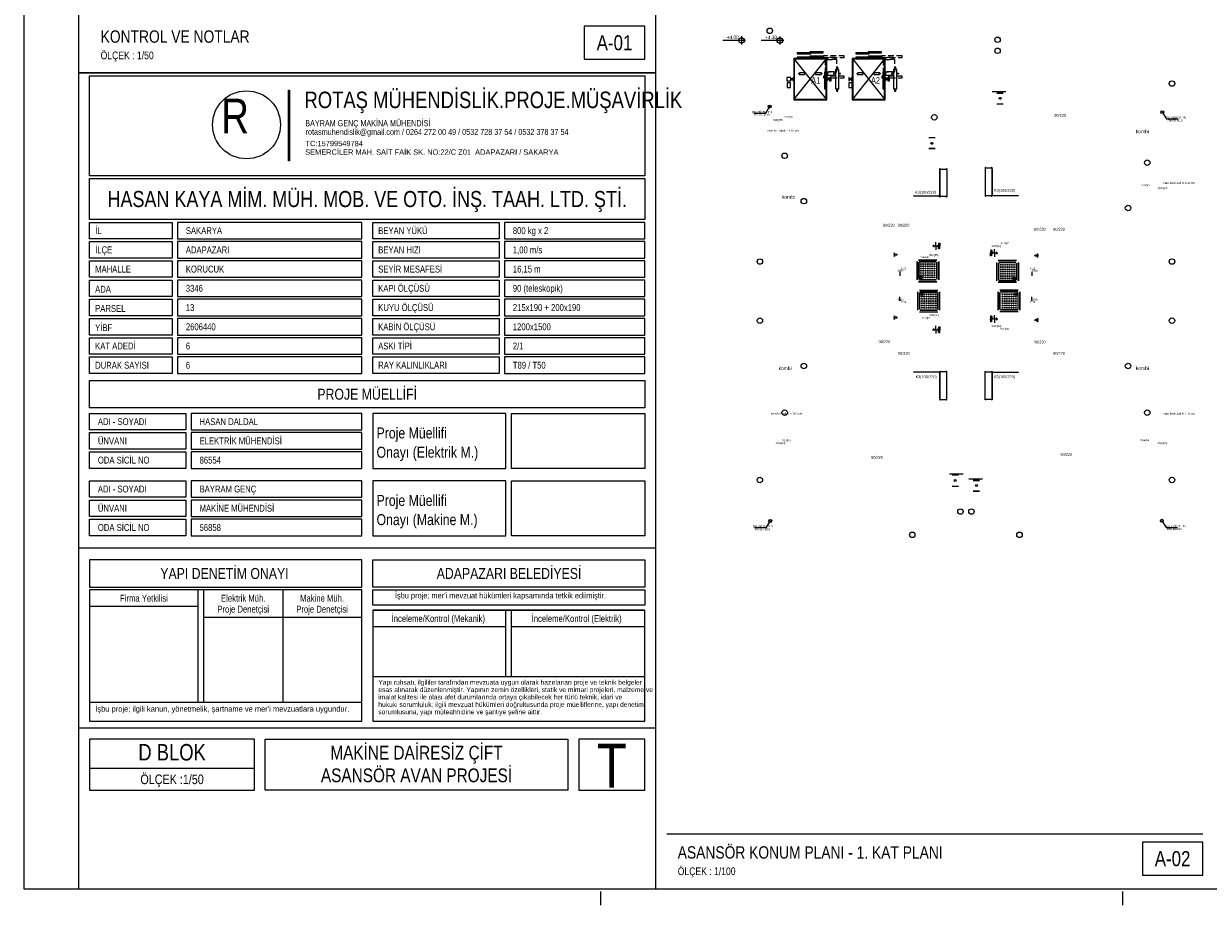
# Model space of a CAD drawing. Header units: centimetres. Extents: x 0 to 12476, y -30 to 2970.
# Tile 1 of 26: x 0 to 2155, y -30 to 1575. Entities that reach past the tile are written whole.
import ezdxf
from ezdxf.enums import TextEntityAlignment as Align

# ---------------------------------------------------------------- set-up
doc = ezdxf.new("R2010")
doc.units = ezdxf.units.CM
doc.linetypes.add('CENTER', pattern=[40, 25, -5, 5, -5])
doc.linetypes.add('DASHED', pattern=[15, 10, -5])
for name, color, linetype in [('ASN-ANTET', 4, 'CONTINUOUS'), ('ASN-BASLIK', 5, 'CONTINUOUS'), ('ASN-CERCEVE', 7, 'CONTINUOUS'), ('ASN-EKSEN', 8, 'CENTER'), ('ASN-HALAT', 6, 'CONTINUOUS'), ('ASN-ISARET', 1, 'CONTINUOUS'), ('ASN-KA', 30, 'CONTINUOUS'), ('ASN-KABIN', 5, 'CONTINUOUS'), ('ASN-KAPI', 3, 'CONTINUOUS'), ('ASN-MIMARI', 8, 'CONTINUOUS'), ('ASN-MOTOR-GIZLI', 6, 'DASHED'), ('ASN-RAY', 1, 'CONTINUOUS')]:
    doc.layers.add(name, color=color, linetype=linetype)
doc.styles.get("Standard").update_dxf_attribs({"font": 'arial.ttf', "width": 0.8})

msp = doc.modelspace()

# ---------------------------------------------------------------- linework, layer by layer
at = {"layer": 'ASN-ANTET'}
for p, q in [((1150, 620), (100, 620)), ((615, 544), (120, 544)), ((317.5, 339.3), (317.5, 544)), ((327.5, 339.3), (327.5, 544)), ((471.2, 544), (471.2, 339.3)), ((317.5, 514), (120, 514)), ((877.5, 385.7), (877.5, 507)), ((887.5, 385.7), (887.5, 507)), ((615, 494), (327.5, 494)), ((877.5, 477), (635, 477)), ((1130, 477), (887.5, 477)), ((1130, 385.7), (635, 385.7)), ((615, 339.3), (120, 339.3)), ((1150, 292.2), (100, 292.2)), ((420, 219.3), (120, 219.3)), ((1170, 100), (2145.4, 100))]:
    msp.add_line(p, q, dxfattribs=at)
for points in [[(1020, 1510), (1130, 1510), (1130, 1570), (1020, 1570)], [(2035.4, 25), (2145.4, 25), (2145.4, 85), (2035.4, 85)]]:
    msp.add_lwpolyline(points, close=True, dxfattribs=at)
for points in [[(100, 0), (1150, 0), (1150, 1485), (100, 1485), (100, 0)], [(120, 1298), (120, 1480), (1130, 1480), (1130, 1298), (120, 1298)], [(483.9, 1325), (481.7, 1325), (481.7, 1453.9), (483.9, 1453.9), (483.9, 1325)], [(120, 1218), (120, 1293), (1130, 1293), (1130, 1218), (120, 1218)], [(120, 1213), (270, 1213), (270, 1183), (120, 1183), (120, 1213)], [(615, 1213), (280, 1213), (280, 1183), (615, 1183), (615, 1213)], [(635, 1213), (865, 1213), (865, 1183), (635, 1183), (635, 1213)], [(1130, 1213), (875, 1213), (875, 1183), (1130, 1183), (1130, 1213)], [(120, 1148), (120, 1178), (270, 1178), (270, 1148), (120, 1148)], [(615, 1178), (280, 1178), (280, 1148), (615, 1148), (615, 1178)], [(635, 1148), (635, 1178), (865, 1178), (865, 1148), (635, 1148)], [(1130, 1178), (875, 1178), (875, 1148), (1130, 1148), (1130, 1178)], [(120, 1143), (270, 1143), (270, 1113), (120, 1113), (120, 1143)], [(615, 1143), (280, 1143), (280, 1113), (615, 1113), (615, 1143)], [(635, 1143), (865, 1143), (865, 1113), (635, 1113), (635, 1143)], [(1130, 1143), (875, 1143), (875, 1113), (1130, 1113), (1130, 1143)], [(120, 1078), (120, 1108), (270, 1108), (270, 1078), (120, 1078)], [(615, 1108), (280, 1108), (280, 1078), (615, 1078), (615, 1108)], [(635, 1078), (635, 1108), (865, 1108), (865, 1078), (635, 1078)], [(1130, 1108), (875, 1108), (875, 1078), (1130, 1078), (1130, 1108)], [(120, 1073), (270, 1073), (270, 1043), (120, 1043), (120, 1073)], [(615, 1073), (280, 1073), (280, 1043), (615, 1043), (615, 1073)], [(635, 1073), (865, 1073), (865, 1043), (635, 1043), (635, 1073)], [(1130, 1073), (875, 1073), (875, 1043), (1130, 1043), (1130, 1073)], [(120, 1008), (120, 1038), (270, 1038), (270, 1008), (120, 1008)], [(615, 1038), (280, 1038), (280, 1008), (615, 1008), (615, 1038)], [(635, 1008), (635, 1038), (865, 1038), (865, 1008), (635, 1008)], [(1130, 1038), (875, 1038), (875, 1008), (1130, 1008), (1130, 1038)], [(120, 973), (120, 1003), (270, 1003), (270, 973), (120, 973)], [(615, 1003), (280, 1003), (280, 973), (615, 973), (615, 1003)], [(635, 973), (635, 1003), (865, 1003), (865, 973), (635, 973)], [(1130, 1003), (875, 1003), (875, 973), (1130, 973), (1130, 1003)], [(120, 938), (120, 968), (270, 968), (270, 938), (120, 938)], [(615, 968), (280, 968), (280, 938), (615, 938), (615, 968)], [(635, 938), (635, 968), (865, 968), (865, 938), (635, 938)], [(1130, 968), (875, 968), (875, 938), (1130, 938), (1130, 968)], [(120, 875.3), (120, 925.3), (1130, 925.3), (1130, 875.3), (120, 875.3)], [(120, 865.3), (295, 865.3), (295, 835.3), (120, 835.3), (120, 865.3)], [(615, 865.3), (305, 865.3), (305, 835.3), (615, 835.3), (615, 865.3)], [(635, 765.3), (877.5, 765.3), (877.5, 865.3), (635, 865.3), (635, 765.3)], [(1130, 865.3), (1130, 765.3), (887.5, 765.3), (887.5, 865.3), (1130, 865.3)], [(120, 800.3), (120, 830.3), (295, 830.3), (295, 800.3), (120, 800.3)], [(615, 830.3), (305, 830.3), (305, 800.3), (615, 800.3), (615, 830.3)], [(120, 765.3), (120, 795.3), (295, 795.3), (295, 765.3), (120, 765.3)], [(615, 795.3), (305, 795.3), (305, 765.3), (615, 765.3), (615, 795.3)], [(120, 742.7), (295, 742.7), (295, 712.7), (120, 712.7), (120, 742.7)], [(615, 742.7), (305, 742.7), (305, 712.7), (615, 712.7), (615, 742.7)], [(635, 642.7), (877.5, 642.7), (877.5, 742.7), (635, 742.7), (635, 642.7)], [(1130, 742.7), (1130, 642.7), (887.5, 642.7), (887.5, 742.7), (1130, 742.7)], [(120, 677.7), (120, 707.7), (295, 707.7), (295, 677.7), (120, 677.7)], [(615, 707.7), (305, 707.7), (305, 677.7), (615, 677.7), (615, 707.7)], [(120, 642.7), (120, 672.7), (295, 672.7), (295, 642.7), (120, 642.7)], [(615, 672.7), (305, 672.7), (305, 642.7), (615, 642.7), (615, 672.7)], [(120, 599), (120, 549), (615, 549), (615, 599), (120, 599)], [(1130, 599), (1130, 549), (635, 549), (635, 599), (1130, 599)], [(615, 305), (615, 544), (120, 544), (120, 305), (615, 305)], [(1130, 544), (1130, 516.2), (635, 516.2), (635, 544), (1130, 544)], [(635, 507), (1130, 507), (635, 507), (635, 305), (1130, 305), (1130, 507)], [(420, 272.2), (120, 272.2), (120, 179.3), (420, 179.3), (420, 272.2)], [(990, 272.2), (990, 179.3), (439.5, 179.3), (439.5, 272.2), (990, 272.2)], [(1010, 272.2), (1010, 179.3), (1130, 179.3), (1130, 272.2), (1010, 272.2)]]:
    msp.add_lwpolyline(points, dxfattribs=at)
msp.add_circle((405.4, 1390.6), 61.8, dxfattribs=at)
at = {"layer": 'ASN-CERCEVE'}
for p, q in [((1150, 0), (1150, 2970)), ((100, 1485), (1150, 1485))]:
    msp.add_line(p, q, dxfattribs=at)
for points in [[(0, 0), (12475.8, 0), (12475.8, 2970), (0, 2970)], [(100, 0), (12450.8, 0), (12450.8, 2970), (100, 2970)]]:
    msp.add_lwpolyline(points, close=True, dxfattribs=at)
at = {"layer": 'ASN-EKSEN'}
for p, q in [((1050, -30), (1050, -5)), ((2000, -30), (2000, -5))]:
    msp.add_line(p, q, dxfattribs=at)
at = {"layer": 'ASN-HALAT'}
for centre in [(1410.8, 1483.8), (1451.4, 1483.8), (1474.7, 1483.8), (1485.3, 1483.8), (1517, 1483.8), (1557.6, 1483.8), (1580.3, 1483.8), (1590.9, 1483.8)]:
    msp.add_circle(centre, 0.75, dxfattribs=at)
at = {"layer": 'ASN-KA'}
for points in [[(1477, 1456.2), (1483, 1456.2), (1483, 1491.2), (1477, 1491.2)], [(1582.6, 1456.2), (1588.6, 1456.2), (1588.6, 1491.2), (1582.6, 1491.2)]]:
    msp.add_lwpolyline(points, close=True, dxfattribs=at)
at = {"layer": 'ASN-KABIN'}
for p, q in [((1402.1, 1437.2), (1460.1, 1510.2)), ((1402.1, 1510.2), (1460.1, 1437.2)), ((1508.3, 1437.2), (1566.3, 1510.2)), ((1508.3, 1510.2), (1566.3, 1437.2))]:
    msp.add_line(p, q, dxfattribs=at)
for points in [[(1401.1, 1436.2), (1461.1, 1436.2), (1461.1, 1511.2), (1401.1, 1511.2)], [(1402.1, 1437.2), (1460.1, 1437.2), (1460.1, 1510.2), (1402.1, 1510.2)], [(1507.3, 1436.2), (1567.3, 1436.2), (1567.3, 1511.2), (1507.3, 1511.2)], [(1508.3, 1437.2), (1566.3, 1437.2), (1566.3, 1510.2), (1508.3, 1510.2)], [(1457.1, 1456.2), (1460.1, 1456.2), (1460.1, 1486.2), (1457.1, 1486.2)], [(1563.3, 1456.2), (1566.3, 1456.2), (1566.3, 1486.2), (1563.3, 1486.2)]]:
    msp.add_lwpolyline(points, close=True, dxfattribs=at)
at = {"layer": 'ASN-KAPI'}
for points in [[(1407.6, 1520), (1432.1, 1520), (1432.1, 1521.5), (1407.6, 1521.5)], [(1407.6, 1512.2), (1432.1, 1512.2), (1432.1, 1513.8), (1407.6, 1513.8)], [(1430.1, 1521.8), (1454.6, 1521.8), (1454.6, 1523.2), (1430.1, 1523.2)], [(1430.1, 1514), (1454.6, 1514), (1454.6, 1515.5), (1430.1, 1515.5)], [(1513.8, 1520), (1538.3, 1520), (1538.3, 1521.5), (1513.8, 1521.5)], [(1513.8, 1512.2), (1538.3, 1512.2), (1538.3, 1513.8), (1513.8, 1513.8)], [(1536.3, 1521.8), (1560.8, 1521.8), (1560.8, 1523.2), (1536.3, 1523.2)], [(1536.3, 1514), (1560.8, 1514), (1560.8, 1515.5), (1536.3, 1515.5)]]:
    msp.add_lwpolyline(points, close=True, dxfattribs=at)
at = {"layer": 'ASN-MIMARI'}
for p, q in [((1313.6, 1544.2), (1272.2, 1544.2)), ((1306.1, 1551.7), (1306.1, 1536.7)), ((1383.3, 1544.1), (1341.9, 1544.1)), ((1375.8, 1551.6), (1375.8, 1536.6)), ((1787.1, 1450.9), (1762.1, 1450.9)), ((1770.5, 1448.7), (1781.9, 1448.7)), ((1770.5, 1448.4), (1781.9, 1448.4)), ((1357.1, 1423.8), (1349.5, 1411.3)), ((1781.9, 1428.4), (1770.5, 1428.4)), ((1781.9, 1428.1), (1770.5, 1428.1)), ((1349.5, 1411.3), (1328.5, 1411.3)), ((2071.5, 1413.6), (2079.1, 1401.2)), ((2079.1, 1401.2), (2100.1, 1401.2)), ((1647, 1367.6), (1658.4, 1367.6)), ((1647, 1367.3), (1658.4, 1367.3)), ((1658.4, 1347.4), (1647, 1347.4)), ((1658.4, 1347.1), (1647, 1347.1)), ((1666.8, 1310.6), (1667.3, 1311.1)), ((1666.8, 1259.6), (1666.8, 1310.6)), ((1666.8, 1308.6), (1666.8, 1261.6)), ((1667.3, 1311.1), (1667.8, 1311.1)), ((1667.8, 1311.1), (1668.3, 1310.6)), ((1668.3, 1310.6), (1668.3, 1310.1)), ((1668.3, 1310.1), (1678.3, 1310.1)), ((1678.3, 1310.6), (1678.8, 1311.1)), ((1678.3, 1310.1), (1678.3, 1310.6)), ((1678.8, 1311.1), (1679.3, 1311.1)), ((1679.3, 1311.1), (1679.8, 1310.6)), ((1679.8, 1310.6), (1679.8, 1259.6)), ((1749.6, 1312.7), (1749.1, 1312.2)), ((1749.1, 1312.2), (1749.1, 1261.2)), ((1750.1, 1312.7), (1749.6, 1312.7)), ((1750.6, 1312.2), (1750.1, 1312.7)), ((1750.6, 1311.7), (1750.6, 1312.2)), ((1760.6, 1311.7), (1750.6, 1311.7)), ((1761.1, 1312.7), (1760.6, 1312.2)), ((1760.6, 1312.2), (1760.6, 1311.7)), ((1761.6, 1312.7), (1761.1, 1312.7)), ((1762.1, 1312.2), (1761.6, 1312.7)), ((1762.1, 1261.2), (1762.1, 1312.2)), ((1762.1, 1310.2), (1762.1, 1263.2)), ((1618.5, 1261.2), (1618.6, 1261.2)), ((1663.8, 1260.6), (1618.9, 1260.6)), ((1664.2, 1261.2), (1664.1, 1261.2)), ((1665.5, 1260.8), (1665.1, 1260.8)), ((1665.4, 1260.2), (1665.1, 1260.2)), ((1666.8, 1260.5), (1665.2, 1260.5)), ((1666, 1261.3), (1666, 1259.7)), ((1666.5, 1260.8), (1666.8, 1260.8)), ((1666.5, 1260.2), (1666.8, 1260.2)), ((1667.3, 1259.1), (1666.8, 1259.6)), ((1667.8, 1259.1), (1667.3, 1259.1)), ((1668.3, 1259.6), (1667.8, 1259.1)), ((1678.3, 1260.1), (1668.3, 1260.1)), ((1668.3, 1260.1), (1668.3, 1259.6)), ((1678.3, 1259.6), (1678.3, 1260.1)), ((1678.8, 1259.1), (1678.3, 1259.6)), ((1679.3, 1259.1), (1678.8, 1259.1)), ((1679.8, 1259.6), (1679.3, 1259.1)), ((1749.1, 1261.2), (1749.6, 1260.7)), ((1749.6, 1260.7), (1750.1, 1260.7)), ((1750.1, 1260.7), (1750.6, 1261.2)), ((1750.6, 1261.2), (1750.6, 1261.7)), ((1750.6, 1261.7), (1760.6, 1261.7)), ((1760.6, 1261.7), (1760.6, 1261.2)), ((1760.6, 1261.2), (1761.1, 1260.7)), ((1761.1, 1260.7), (1761.6, 1260.7)), ((1761.6, 1260.7), (1762.1, 1261.2)), ((1762.4, 1262.3), (1762.1, 1262.3)), ((1762.1, 1262), (1763.7, 1262)), ((1762.4, 1261.7), (1762.1, 1261.7)), ((1762.9, 1262.8), (1762.9, 1261.2)), ((1763.4, 1262.3), (1763.8, 1262.3)), ((1763.5, 1261.8), (1763.8, 1261.8)), ((1764.7, 1262.8), (1764.8, 1262.8)), ((1765.1, 1262.1), (1810, 1262.1)), ((1810.4, 1262.8), (1810.4, 1262.8)), ((1658.4, 1170), (1653.8, 1170)), ((1656.2, 1170), (1656.1, 1167.8)), ((1656.2, 1170), (1656.2, 1172.3)), ((1659.7, 1170), (1659.6, 1163)), ((1659.7, 1170), (1659.7, 1177.1)), ((1663.9, 1170), (1661.3, 1170)), ((1662.7, 1170), (1662.6, 1168.6)), ((1662.7, 1170), (1662.7, 1171.4)), ((1664.4, 1175.2), (1664.4, 1170)), ((1664.4, 1164.7), (1664.4, 1170)), ((1666.1, 1164), (1666.2, 1170)), ((1666.1, 1164.2), (1666.3, 1164.2)), ((1666.2, 1175.9), (1666.2, 1170)), ((1666.2, 1175.7), (1666.3, 1175.7)), ((1666.6, 1164.6), (1666.7, 1170)), ((1666.7, 1175.4), (1666.7, 1170)), ((1766.3, 1157.4), (1766.4, 1164.5)), ((1628.2, 1145), (1661.6, 1145)), ((1628.2, 1144.4), (1661.6, 1144.4)), ((1759.4, 1162.9), (1759.3, 1157.5)), ((1759.3, 1152.1), (1759.3, 1157.5)), ((1759.9, 1163.2), (1759.7, 1163.2)), ((1759.8, 1151.7), (1759.7, 1151.7)), ((1759.9, 1163.4), (1759.8, 1157.5)), ((1759.8, 1151.5), (1759.8, 1157.5)), ((1761.6, 1162.7), (1761.6, 1157.5)), ((1761.6, 1152.2), (1761.6, 1157.5)), ((1762.1, 1157.5), (1764.7, 1157.4)), ((1763.3, 1157.4), (1763.3, 1158.8)), ((1763.3, 1157.4), (1763.3, 1156)), ((1766.3, 1157.4), (1766.3, 1150.4)), ((1767.6, 1157.4), (1772.2, 1157.4)), ((1769.8, 1157.4), (1769.9, 1159.6)), ((1769.8, 1157.4), (1769.8, 1155.2)), ((1806.5, 1143.5), (1773.1, 1143.5)), ((1806.5, 1142.9), (1773.1, 1142.9)), ((1594.4, 1123.1), (1594.4, 1115.6)), ((1624.9, 1141.7), (1624.9, 1108.3)), ((1625.4, 1141.7), (1625.4, 1108.3)), ((1628.2, 1140.6), (1628.2, 1109.4)), ((1628.7, 1140.6), (1628.7, 1109.4)), ((1629.3, 1141.7), (1660.4, 1141.7)), ((1629.3, 1141.1), (1660.4, 1141.1)), ((1661, 1140.6), (1661, 1109.4)), ((1661.6, 1140.6), (1661.6, 1109.4)), ((1664.3, 1141.7), (1664.3, 1108.3)), ((1664.9, 1141.7), (1664.9, 1108.3)), ((1769.8, 1140.1), (1769.8, 1106.8)), ((1770.3, 1140.1), (1770.3, 1106.8)), ((1773.1, 1139), (1773.1, 1107.9)), ((1773.7, 1139), (1773.7, 1107.9)), ((1805.4, 1140.1), (1774.2, 1140.1)), ((1805.4, 1139.6), (1774.2, 1139.6)), ((1805.9, 1139), (1805.9, 1107.9)), ((1806.5, 1139), (1806.5, 1107.9)), ((1809.3, 1140.1), (1809.3, 1106.8)), ((1809.8, 1140.1), (1809.8, 1106.8)), ((1834.3, 1123.1), (1834.3, 1115.6)), ((1628.2, 1105.5), (1661.6, 1105.5)), ((1628.2, 1105), (1661.6, 1105)), ((1629.3, 1108.9), (1660.4, 1108.9)), ((1629.3, 1108.3), (1660.4, 1108.3)), ((1806.5, 1104), (1773.1, 1104)), ((1806.5, 1103.4), (1773.1, 1103.4)), ((1805.4, 1107.3), (1774.2, 1107.3)), ((1805.4, 1106.8), (1774.2, 1106.8)), ((1594.4, 1070.2), (1594.4, 1077.7)), ((1626.6, 1053.2), (1626.6, 1086.5)), ((1627.1, 1053.2), (1627.1, 1086.5)), ((1629.9, 1089.9), (1663.3, 1089.9)), ((1629.9, 1089.3), (1663.3, 1089.3)), ((1629.9, 1054.3), (1629.9, 1085.4)), ((1630.5, 1054.3), (1630.5, 1085.4)), ((1631, 1086.5), (1662.2, 1086.5)), ((1631, 1086), (1662.2, 1086)), ((1662.7, 1054.3), (1662.7, 1085.4)), ((1663.3, 1054.3), (1663.3, 1085.4)), ((1666.1, 1053.2), (1666.1, 1086.5)), ((1666.6, 1053.2), (1666.6, 1086.5)), ((1773, 1053.2), (1773, 1086.5)), ((1773.6, 1053.2), (1773.6, 1086.5)), ((1809.7, 1089.9), (1776.3, 1089.9)), ((1809.7, 1089.3), (1776.3, 1089.3)), ((1776.3, 1054.3), (1776.3, 1085.4)), ((1776.9, 1054.3), (1776.9, 1085.4)), ((1808.6, 1086.5), (1777.5, 1086.5)), ((1808.6, 1086), (1777.5, 1086)), ((1809.2, 1054.3), (1809.2, 1085.4)), ((1809.7, 1054.3), (1809.7, 1085.4)), ((1812.5, 1053.2), (1812.5, 1086.5)), ((1813, 1053.2), (1813, 1086.5)), ((1834.3, 1070.2), (1834.3, 1077.7)), ((1629.9, 1050.4), (1663.3, 1050.4)), ((1629.9, 1049.9), (1663.3, 1049.9)), ((1631, 1053.7), (1662.2, 1053.7)), ((1631, 1053.2), (1662.2, 1053.2)), ((1759.3, 1042.7), (1759.3, 1037.3)), ((1759.4, 1031.9), (1759.3, 1037.3)), ((1759.8, 1043.1), (1759.7, 1043.1)), ((1759.8, 1043.3), (1759.8, 1037.3)), ((1759.9, 1031.4), (1759.8, 1037.3)), ((1761.6, 1042.6), (1761.6, 1037.4)), ((1761.6, 1032.1), (1761.6, 1037.4)), ((1762.1, 1037.4), (1764.7, 1037.4)), ((1763.3, 1037.4), (1763.3, 1038.8)), ((1763.3, 1037.4), (1763.3, 1036)), ((1766.3, 1037.4), (1766.3, 1044.4)), ((1766.3, 1037.4), (1766.4, 1030.3)), ((1767.6, 1037.4), (1772.2, 1037.4)), ((1769.8, 1037.4), (1769.8, 1039.6)), ((1769.8, 1037.4), (1769.9, 1035.2)), ((1809.7, 1050.4), (1776.3, 1050.4)), ((1809.7, 1049.9), (1776.3, 1049.9)), ((1808.6, 1053.7), (1777.5, 1053.7)), ((1808.6, 1053.2), (1777.5, 1053.2)), ((1658.4, 1017.6), (1653.8, 1017.6)), ((1656.2, 1017.6), (1656.1, 1015.4)), ((1656.2, 1017.6), (1656.2, 1019.8)), ((1659.7, 1017.6), (1659.6, 1010.5)), ((1659.7, 1017.6), (1659.7, 1024.6)), ((1663.9, 1017.6), (1661.3, 1017.6)), ((1662.7, 1017.6), (1662.6, 1016.2)), ((1662.7, 1017.6), (1662.7, 1019)), ((1664.4, 1022.8), (1664.4, 1017.6)), ((1664.4, 1012.3), (1664.4, 1017.6)), ((1666.1, 1011.6), (1666.2, 1017.5)), ((1666.2, 1023.5), (1666.2, 1017.5)), ((1666.2, 1023.3), (1666.3, 1023.3)), ((1666.6, 1012.1), (1666.7, 1017.5)), ((1666.7, 1022.9), (1666.7, 1017.5)), ((1759.9, 1031.6), (1759.7, 1031.6)), ((1666.1, 1011.8), (1666.3, 1011.8)), ((1618.3, 939.8), (1618.4, 939.8)), ((1663.6, 940.4), (1618.7, 940.4)), ((1664, 939.8), (1663.9, 939.8)), ((1665.2, 940.8), (1664.9, 940.8)), ((1665.3, 940.2), (1664.9, 940.2)), ((1666.6, 940.5), (1665, 940.5)), ((1665.8, 939.7), (1665.8, 941.3)), ((1666.3, 940.8), (1666.6, 940.8)), ((1666.3, 940.3), (1666.6, 940.3)), ((1667.1, 941.9), (1666.6, 941.4)), ((1666.6, 941.4), (1666.6, 890.4)), ((1666.6, 892.4), (1666.6, 939.4)), ((1667.6, 941.9), (1667.1, 941.9)), ((1668.1, 941.4), (1667.6, 941.9)), ((1668.1, 940.9), (1668.1, 941.4)), ((1678.1, 940.9), (1668.1, 940.9)), ((1678.6, 941.9), (1678.1, 941.4)), ((1678.1, 941.4), (1678.1, 940.9)), ((1679.1, 941.9), (1678.6, 941.9)), ((1679.6, 941.4), (1679.1, 941.9)), ((1679.6, 890.4), (1679.6, 941.4)), ((1749.1, 941.4), (1749.6, 941.9)), ((1749.1, 890.4), (1749.1, 941.4)), ((1749.6, 941.9), (1750.1, 941.9)), ((1750.1, 941.9), (1750.6, 941.4)), ((1750.6, 941.4), (1750.6, 940.9)), ((1750.6, 940.9), (1760.6, 940.9)), ((1760.6, 941.4), (1761.1, 941.9)), ((1760.6, 940.9), (1760.6, 941.4)), ((1761.1, 941.9), (1761.6, 941.9)), ((1761.6, 941.9), (1762.1, 941.4)), ((1762.1, 941.4), (1762.1, 890.4)), ((1762.4, 940.8), (1762.1, 940.8)), ((1762.1, 940.5), (1763.7, 940.5)), ((1762.4, 940.3), (1762.1, 940.3)), ((1762.1, 892.4), (1762.1, 939.4)), ((1762.9, 939.7), (1762.9, 941.3)), ((1763.4, 940.2), (1763.8, 940.2)), ((1763.5, 940.8), (1763.8, 940.8)), ((1764.7, 939.8), (1764.8, 939.8)), ((1765.1, 940.4), (1810, 940.4)), ((1810.4, 939.8), (1810.4, 939.8)), ((1666.6, 890.4), (1667.1, 889.9)), ((1667.1, 889.9), (1667.6, 889.9)), ((1667.6, 889.9), (1668.1, 890.4)), ((1668.1, 890.9), (1678.1, 890.9)), ((1668.1, 890.4), (1668.1, 890.9)), ((1678.1, 890.9), (1678.1, 890.4)), ((1678.1, 890.4), (1678.6, 889.9)), ((1678.6, 889.9), (1679.1, 889.9)), ((1679.1, 889.9), (1679.6, 890.4)), ((1749.6, 889.9), (1749.1, 890.4)), ((1750.1, 889.9), (1749.6, 889.9)), ((1750.6, 890.4), (1750.1, 889.9)), ((1760.6, 890.9), (1750.6, 890.9)), ((1750.6, 890.9), (1750.6, 890.4)), ((1760.6, 890.4), (1760.6, 890.9)), ((1761.1, 889.9), (1760.6, 890.4)), ((1761.6, 889.9), (1761.1, 889.9)), ((1762.1, 890.4), (1761.6, 889.9)), ((1684.4, 755.4), (1709.4, 755.4)), ((1701, 753.2), (1689.6, 753.2)), ((1701, 752.9), (1689.6, 752.9)), ((1689.6, 732.9), (1701, 732.9)), ((1744.4, 745.9), (1719.4, 745.9)), ((1727.8, 743.7), (1739.1, 743.7)), ((1727.8, 743.4), (1739.1, 743.4)), ((1689.6, 732.6), (1701, 732.6)), ((1739.1, 723.5), (1727.8, 723.5)), ((1739.1, 723.2), (1727.8, 723.2)), ((1358.3, 669.5), (1350.6, 657.1)), ((2070.8, 669.9), (2078.5, 657.5)), ((1350.6, 657.1), (1329.7, 657.1)), ((2078.5, 657.5), (2099.4, 657.5))]:
    msp.add_line(p, q, dxfattribs=at)
for centre, radius in [((1357.5, 1561.7), 5), ((1306.1, 1544.2), 5), ((1375.8, 1544.1), 5), ((1771.9, 1545.4), 5), ((1771.9, 1525.4), 5), ((2089.2, 1465.7), 5), ((1357.1, 1423.8), 2.7), ((1357.1, 1423.8), 2.25), ((1776.5, 1438.8), 1.73), ((1656.9, 1404.2), 5), ((2071.5, 1413.6), 2.7), ((2071.5, 1413.6), 2.25), ((1652.5, 1356.9), 1.73), ((1384.5, 1334.2), 5), ((2044.2, 1321.7), 5), ((1419.4, 1251.7), 5), ((1666, 1260.5), 0.6), ((1666, 1260.5), 0.4), ((1762.9, 1262), 0.6), ((1762.9, 1262), 0.4), ((2009.4, 1239.2), 5), ((1339.5, 1141.7), 5), ((1584.2, 1151.9), 0.713), ((1584.2, 1156.5), 0.713), ((1584.2, 1154.2), 0.713), ((1587.8, 1154.2), 1.15), ((1587.8, 1154.2), 0.969), ((1840.9, 1152.6), 1.15), ((1840.9, 1152.6), 0.969), ((1844.5, 1154.8), 0.713), ((1844.5, 1152.6), 0.713), ((1844.6, 1150.3), 0.713), ((2089.2, 1141.7), 5), ((1632.6, 1137.2), 0.834), ((1632.6, 1133.1), 0.834), ((1632.6, 1129.1), 0.834), ((1632.6, 1125), 0.834), ((1632.6, 1120.9), 0.834), ((1636.7, 1137.2), 0.834), ((1636.7, 1133.1), 0.834), ((1636.7, 1129.1), 0.834), ((1636.7, 1125), 0.834), ((1636.7, 1120.9), 0.834), ((1640.8, 1137.2), 0.834), ((1640.8, 1133.1), 0.834), ((1640.8, 1129.1), 0.834), ((1640.8, 1125), 0.834), ((1640.8, 1120.9), 0.834), ((1644.9, 1137.2), 0.834), ((1644.9, 1133.1), 0.834), ((1644.9, 1129.1), 0.834), ((1644.9, 1125), 0.834), ((1644.9, 1120.9), 0.834), ((1649, 1137.2), 0.834), ((1649, 1133.1), 0.834), ((1649, 1129.1), 0.834), ((1649, 1125), 0.834), ((1649, 1120.9), 0.834), ((1653, 1137.2), 0.834), ((1653, 1133.1), 0.834), ((1653, 1129.1), 0.834), ((1653, 1125), 0.834), ((1653, 1120.9), 0.834), ((1657.1, 1137.2), 0.834), ((1657.1, 1133.1), 0.834), ((1657.1, 1129.1), 0.834), ((1657.1, 1125), 0.834), ((1657.1, 1120.9), 0.834), ((1777.6, 1135.7), 0.834), ((1777.6, 1131.6), 0.834), ((1777.6, 1127.5), 0.834), ((1777.6, 1123.5), 0.834), ((1781.6, 1135.7), 0.834), ((1781.6, 1131.6), 0.834), ((1781.6, 1127.5), 0.834), ((1781.6, 1123.5), 0.834), ((1785.7, 1135.7), 0.834), ((1785.7, 1131.6), 0.834), ((1785.7, 1127.5), 0.834), ((1785.7, 1123.5), 0.834), ((1789.8, 1135.7), 0.834), ((1789.8, 1131.6), 0.834), ((1789.8, 1127.5), 0.834), ((1789.8, 1123.5), 0.834), ((1793.9, 1135.7), 0.834), ((1793.9, 1131.6), 0.834), ((1793.9, 1127.5), 0.834), ((1793.9, 1123.5), 0.834), ((1798, 1135.7), 0.834), ((1798, 1131.6), 0.834), ((1798, 1127.5), 0.834), ((1798, 1123.5), 0.834), ((1802, 1135.7), 0.834), ((1802, 1131.6), 0.834), ((1802, 1127.5), 0.834), ((1802, 1123.5), 0.834), ((1632.6, 1112.8), 2.36), ((1632.6, 1112.8), 1.53), ((1632.6, 1116.8), 0.834), ((1636.7, 1116.8), 0.834), ((1636.7, 1112.8), 0.834), ((1640.8, 1116.8), 0.834), ((1640.8, 1112.8), 0.834), ((1644.9, 1116.8), 0.834), ((1644.9, 1112.8), 0.834), ((1649, 1116.8), 0.834), ((1649, 1112.8), 0.834), ((1653, 1116.8), 0.834), ((1653, 1112.8), 0.834), ((1657.1, 1116.8), 0.834), ((1657.1, 1112.8), 0.834), ((1777.6, 1119.4), 0.834), ((1777.6, 1115.3), 0.834), ((1777.6, 1111.2), 0.834), ((1781.6, 1119.4), 0.834), ((1781.6, 1115.3), 0.834), ((1781.6, 1111.2), 0.834), ((1785.7, 1119.4), 0.834), ((1785.7, 1115.3), 0.834), ((1785.7, 1111.2), 0.834), ((1789.8, 1119.4), 0.834), ((1789.8, 1115.3), 0.834), ((1789.8, 1111.2), 0.834), ((1793.9, 1119.4), 0.834), ((1793.9, 1115.3), 0.834), ((1793.9, 1111.2), 0.834), ((1798, 1119.4), 0.834), ((1798, 1115.3), 0.834), ((1798, 1111.2), 0.834), ((1802, 1111.2), 2.36), ((1802, 1111.2), 1.53), ((1802, 1119.4), 0.834), ((1802, 1115.3), 0.834), ((1634.4, 1082.1), 2.36), ((1634.4, 1082.1), 1.53), ((1634.4, 1078), 0.834), ((1638.5, 1082.1), 0.834), ((1638.5, 1078), 0.834), ((1642.5, 1082.1), 0.834), ((1642.5, 1078), 0.834), ((1646.6, 1082.1), 0.834), ((1646.6, 1078), 0.834), ((1650.7, 1082.1), 0.834), ((1650.7, 1078), 0.834), ((1654.8, 1082.1), 0.834), ((1654.8, 1078), 0.834), ((1658.8, 1082.1), 0.834), ((1658.8, 1078), 0.834), ((1780.8, 1082.1), 0.834), ((1780.8, 1078), 0.834), ((1784.9, 1082.1), 0.834), ((1784.9, 1078), 0.834), ((1788.9, 1082.1), 0.834), ((1788.9, 1078), 0.834), ((1793, 1082.1), 0.834), ((1793, 1078), 0.834), ((1797.1, 1082.1), 0.834), ((1797.1, 1078), 0.834), ((1801.2, 1082.1), 0.834), ((1801.2, 1078), 0.834), ((1805.3, 1082.1), 2.36), ((1805.3, 1082.1), 1.53), ((1805.3, 1078), 0.834), ((1634.4, 1073.9), 0.834), ((1634.4, 1069.9), 0.834), ((1634.4, 1065.8), 0.834), ((1634.4, 1061.7), 0.834), ((1634.4, 1057.6), 0.834), ((1638.5, 1073.9), 0.834), ((1638.5, 1069.9), 0.834), ((1638.5, 1065.8), 0.834), ((1638.5, 1061.7), 0.834), ((1638.5, 1057.6), 0.834), ((1642.5, 1073.9), 0.834), ((1642.5, 1069.9), 0.834), ((1642.5, 1065.8), 0.834), ((1642.5, 1061.7), 0.834), ((1642.5, 1057.6), 0.834), ((1646.6, 1073.9), 0.834), ((1646.6, 1069.9), 0.834), ((1646.6, 1065.8), 0.834), ((1646.6, 1061.7), 0.834), ((1646.6, 1057.6), 0.834), ((1650.7, 1073.9), 0.834), ((1650.7, 1069.9), 0.834), ((1650.7, 1065.8), 0.834), ((1650.7, 1061.7), 0.834), ((1650.7, 1057.6), 0.834), ((1654.8, 1073.9), 0.834), ((1654.8, 1069.9), 0.834), ((1654.8, 1065.8), 0.834), ((1654.8, 1061.7), 0.834), ((1654.8, 1057.6), 0.834), ((1658.8, 1073.9), 0.834), ((1658.8, 1069.9), 0.834), ((1658.8, 1065.8), 0.834), ((1658.8, 1061.7), 0.834), ((1658.8, 1057.6), 0.834), ((1780.8, 1073.9), 0.834), ((1780.8, 1069.9), 0.834), ((1780.8, 1065.8), 0.834), ((1780.8, 1061.7), 0.834), ((1780.8, 1057.6), 0.834), ((1784.9, 1073.9), 0.834), ((1784.9, 1069.9), 0.834), ((1784.9, 1065.8), 0.834), ((1784.9, 1061.7), 0.834), ((1784.9, 1057.6), 0.834), ((1788.9, 1073.9), 0.834), ((1788.9, 1069.9), 0.834), ((1788.9, 1065.8), 0.834), ((1788.9, 1061.7), 0.834), ((1788.9, 1057.6), 0.834), ((1793, 1073.9), 0.834), ((1793, 1069.9), 0.834), ((1793, 1065.8), 0.834), ((1793, 1061.7), 0.834), ((1793, 1057.6), 0.834), ((1797.1, 1073.9), 0.834), ((1797.1, 1069.9), 0.834), ((1797.1, 1065.8), 0.834), ((1797.1, 1061.7), 0.834), ((1797.1, 1057.6), 0.834), ((1801.2, 1073.9), 0.834), ((1801.2, 1069.9), 0.834), ((1801.2, 1065.8), 0.834), ((1801.2, 1061.7), 0.834), ((1801.2, 1057.6), 0.834), ((1805.3, 1073.9), 0.834), ((1805.3, 1069.9), 0.834), ((1805.3, 1065.8), 0.834), ((1805.3, 1061.7), 0.834), ((1805.3, 1057.6), 0.834), ((1339.5, 1034.2), 5), ((1584.2, 1037.4), 0.713), ((1584.2, 1042), 0.713), ((1584.2, 1039.7), 0.713), ((1587.8, 1039.7), 1.15), ((1587.8, 1039.7), 0.969), ((1840.9, 1035.3), 1.15), ((1840.9, 1035.3), 0.969), ((1844.5, 1037.5), 0.713), ((1844.5, 1035.3), 0.713), ((2089.2, 1034.2), 5), ((1844.6, 1033), 0.713), ((1419.4, 951.7), 5), ((2009.4, 951.7), 5), ((1665.8, 940.5), 0.6), ((1665.8, 940.5), 0.4), ((1762.9, 940.5), 0.6), ((1762.9, 940.5), 0.4), ((1384.5, 866.7), 5), ((2044.2, 866.7), 5), ((1339.5, 744.2), 5), ((1695, 743.3), 1.73), ((1733.7, 733.9), 1.73), ((2089.2, 744.2), 5), ((1704.4, 686.7), 5), ((1724.4, 686.7), 5), ((1358.3, 669.5), 2.7), ((1358.3, 669.5), 2.25), ((2070.8, 669.9), 2.7), ((2070.8, 669.9), 2.25), ((1616.9, 644.3), 5), ((1811.9, 644.3), 5)]:
    msp.add_circle(centre, radius, dxfattribs=at)
at = {"layer": 'ASN-MOTOR-GIZLI'}
for points in [[(1455.1, 1513.2), (1493.1, 1513.2), (1493.1, 1516.2), (1455.1, 1516.2)], [(1458.2, 1486.8), (1479.2, 1486.8), (1479.2, 1509.2), (1458.2, 1509.2)], [(1461.2, 1509.2), (1476.2, 1509.2), (1476.2, 1513.2), (1461.2, 1513.2)], [(1561.3, 1513.2), (1598.1, 1513.2), (1598.1, 1516.2), (1561.3, 1516.2)], [(1563.8, 1486.8), (1584.8, 1486.8), (1584.8, 1509.2), (1563.8, 1509.2)], [(1566.8, 1509.2), (1581.8, 1509.2), (1581.8, 1513.2), (1566.8, 1513.2)], [(1389.1, 1458.8), (1395.4, 1458.8), (1395.4, 1466.8), (1389.1, 1466.8)], [(1410.8, 1482.2), (1421.4, 1482.2), (1421.4, 1485.2), (1410.8, 1485.2)], [(1440.8, 1482.2), (1451.4, 1482.2), (1451.4, 1485.2), (1440.8, 1485.2)], [(1455.1, 1476.2), (1493.1, 1476.2), (1493.1, 1479.2), (1455.1, 1479.2)], [(1462.7, 1480.8), (1474.7, 1480.8), (1474.7, 1486.8), (1462.7, 1486.8)], [(1501.6, 1458.8), (1507.6, 1458.8), (1507.6, 1466.8), (1501.6, 1466.8)], [(1517, 1482.2), (1527.6, 1482.2), (1527.6, 1485.2), (1517, 1485.2)], [(1547, 1482.2), (1557.6, 1482.2), (1557.6, 1485.2), (1547, 1485.2)], [(1561.3, 1476.2), (1598.1, 1476.2), (1598.1, 1479.2), (1561.3, 1479.2)], [(1568.3, 1480.8), (1580.3, 1480.8), (1580.3, 1486.8), (1568.3, 1486.8)]]:
    msp.add_lwpolyline(points, close=True, dxfattribs=at)
at = {"layer": 'ASN-RAY'}
for points in [[(1478.7, 1493), (1481.2, 1493), (1481.2, 1495.5), (1478.7, 1495.5)], [(1584.3, 1493), (1586.8, 1493), (1586.8, 1495.5), (1584.3, 1495.5)], [(1388.6, 1470.8), (1395.9, 1470.8), (1395.9, 1476.8), (1388.6, 1476.8)], [(1395.9, 1473.3), (1399.5, 1473.3), (1399.5, 1474.2), (1395.9, 1474.2)], [(1399.5, 1471.5), (1400.3, 1471.5), (1400.3, 1476), (1399.5, 1476)], [(1461.8, 1471.5), (1462.6, 1471.5), (1462.6, 1476), (1461.8, 1476)], [(1462.6, 1473.3), (1466.3, 1473.3), (1466.3, 1474.2), (1462.6, 1474.2)], [(1466.3, 1470.8), (1469.3, 1470.8), (1469.3, 1476.8), (1466.3, 1476.8)], [(1501.1, 1470.8), (1502.1, 1470.8), (1502.1, 1476.8), (1501.1, 1476.8)], [(1502.1, 1473.3), (1505.8, 1473.3), (1505.8, 1474.2), (1502.1, 1474.2)], [(1505.8, 1471.5), (1506.6, 1471.5), (1506.6, 1476), (1505.8, 1476)], [(1568.1, 1471.5), (1568.9, 1471.5), (1568.9, 1476), (1568.1, 1476)], [(1568.9, 1473.3), (1572.5, 1473.3), (1572.5, 1474.2), (1568.9, 1474.2)], [(1572.5, 1470.8), (1575.5, 1470.8), (1575.5, 1476.8), (1572.5, 1476.8)], [(1478.7, 1452), (1481.2, 1452), (1481.2, 1454.5), (1478.7, 1454.5)], [(1584.3, 1452), (1586.8, 1452), (1586.8, 1454.5), (1584.3, 1454.5)]]:
    msp.add_lwpolyline(points, close=True, dxfattribs=at)

# ---------------------------------------------------------------- texts
at = {"layer": 'ASN-ANTET', "width": 0.8}
for s, height, p in [('A-01', 27.5, (1075, 1540)), ('HASAN KAYA MİM. MÜH. MOB. VE OTO. İNŞ. TAAH. LTD. ŞTİ.', 29.271, (625, 1255.5)), ('PROJE MÜELLİFİ', 20, (625, 900.3)), ('YAPI DENETİM ONAYI', 20, (365.3, 574)), ('ADAPAZARI BELEDİYESİ', 20, (883.1, 574)), ('Firma Yetkilisi', 12.5, (218.8, 529)), ('Elektrik Müh.', 12.5, (399.4, 529)), ('Makine Müh.', 12.5, (542.9, 529)), ('Proje Denetçisi', 12.5, (399.4, 509)), ('Proje Denetçisi', 12.5, (542.9, 509)), ('İnceleme/Kontrol (Mekanik)', 12.5, (754.4, 492)), ('İnceleme/Kontrol (Elektrik)', 12.5, (1006.1, 492)), ('D BLOK', 30, (270, 248.6)), ('MAKİNE DAİRESİZ ÇİFT', 25, (714.7, 247.9)), ('T', 80, (1070, 224.4)), ('ASANSÖR AVAN PROJESİ', 25, (714.7, 206.6)), ('ÖLÇEK :1/50', 17.5, (270, 199.3)), ('A-02', 27.5, (2090.4, 55))]:
    msp.add_text(s, height=height, dxfattribs=at).set_placement(p, align=Align.MIDDLE_CENTER)
for s, p in [('ÖLÇEK : 1/50', (140, 1510)), ('ÖLÇEK : 1/100', (1190, 25))]:
    msp.add_text(s, height=14, dxfattribs=at).set_placement(p)
for s, height, p in [('ROTAŞ MÜHENDİSLİK.PROJE.MÜŞAVİRLİK', 30, (510.9, 1451)), ('R', 63, (359.1, 1438.3)), ('BAYRAM GENÇ MAKİNA MÜHENDİSİ', 11.26, (512.3, 1399.2)), ('rotasmuhendislik@gmail.com / 0264 272 00 49 / 0532 728 37 54 / 0532 378 37 54', 10.756, (512.9, 1383.1)), ('TC:15799549784', 9.68, (512.8, 1361.4)), ('SEMERCİLER MAH. SAİT FAİK SK. NO:22/C Z01  ADAPAZARI / SAKARYA', 9.68, (512.1, 1345.8)), ("İşbu proje; mer'i mevzuat hükümleri kapsamında tetkik edilmiştir.", 10.5, (675.5, 539.1)), ('Yapı ruhsatı, ilgililer tarafından mevzuata uygun olarak hazırlanan proje ve teknik belgeler', 8.67, (645.3, 380.2)), ('esas alınarak düzenlenmiştir. Yapının zemin özellikleri, statik ve mimari projeleri, malzeme ve', 8.67, (645.3, 366.8)), ('imalat kalitesi ile olası afet durumlarında ortaya çıkabilecek her türlü teknik, idari ve', 8.67, (645.3, 353.4)), ("İşbu proje; ilgili kanun, yönetmelik, şartname ve mer'i mevzuatlara uygundur.", 10.2, (130.3, 332.6)), ('sorumlusuna, yapı müteahhidine ve şantiye şefine aittir.', 8.67, (645.3, 326.5)), ('hukuki sorumluluk; ilgili mevzuat hükümleri doğrultusunda proje müelliflerine, yapı denetim', 8.67, (645.3, 339.9))]:
    msp.add_text(s, height=height, dxfattribs=at).set_placement(p, align=Align.TOP_LEFT)
for s, p in [('BEYAN YÜKÜ', (645, 1198)), ('İL', (130, 1198)), ('SAKARYA', (295, 1198)), ('800 kg x 2', (890, 1198)), ('İLÇE', (130, 1163)), ('ADAPAZARI', (295, 1163)), ('BEYAN HIZI', (645, 1163)), ('1,00 m/s', (890, 1163)), ('MAHALLE', (130, 1128)), ('KORUCUK', (295, 1128)), ('SEYİR MESAFESİ', (645, 1128)), ('16,15 m', (890, 1128)), ('3346', (295, 1093)), ('KAPI ÖLÇÜSÜ', (645, 1093)), ('90 (teleskopik)', (890, 1093)), ('ADA', (130, 1091.4)), ('PARSEL', (130, 1056.4)), ('13', (295, 1058)), ('KUYU ÖLÇÜSÜ', (645, 1058)), ('215x190 + 200x190', (890, 1058)), ('YİBF', (130, 1021.4)), ('2606440', (295, 1023)), ('KABİN ÖLÇÜSÜ', (645, 1023)), ('1200x1500', (890, 1023)), ('KAT ADEDİ', (130, 988)), ('6', (295, 988)), ('ASKI TİPİ', (645, 988)), ('2/1', (890, 988)), ('DURAK SAYISI', (130, 953)), ('6', (295, 953)), ('RAY KALINLIKLARI', (645, 953.2)), ('T89 / T50', (890, 953)), ('ADI - SOYADI', (135, 850.3)), ('HASAN DALDAL', (320, 850.3)), ('ÜNVANI', (135, 815.3)), ('ELEKTRİK MÜHENDİSİ', (320, 815.3)), ('ODA SİCİL NO', (135, 780.3)), ('86554', (320, 780.3)), ('ADI - SOYADI', (135, 727.7)), ('BAYRAM GENÇ', (320, 727.7)), ('ÜNVANI', (135, 692.7)), ('MAKİNE MÜHENDİSİ', (320, 692.7)), ('ODA SİCİL NO', (135, 657.7)), ('56858', (320, 657.7))]:
    msp.add_text(s, height=12.5, dxfattribs=at).set_placement(p, align=Align.MIDDLE_LEFT)
for s, p in [('Proje Müellifi', (642, 813.7)), ('Onayı (Elektrik M.)', (642, 778.7)), ('Proje Müellifi', (642, 691)), ('Onayı (Makine M.)', (642, 656))]:
    msp.add_text(s, height=20, dxfattribs=at).set_placement(p, align=Align.BOTTOM_LEFT)
at = {"layer": 'ASN-BASLIK', "width": 0.8}
for s, p in [('KONTROL VE NOTLAR', (140, 1540)), ('ASANSÖR KONUM PLANI - 1. KAT PLANI', (1190, 55))]:
    msp.add_text(s, height=22.5, dxfattribs=at).set_placement(p)
at = {"layer": 'ASN-ISARET', "width": 0.8}
for s, p in [('A1', (1441.1, 1471.5)), ('A2', (1549.8, 1471.5))]:
    msp.add_text(s, height=12, dxfattribs=at).set_placement(p, align=Align.MIDDLE_CENTER)
at = {"layer": 'ASN-MIMARI', "width": 0.8}
for s, height, p in [('+4.00', 6.25, (1279.1, 1546.8)), ('+4.30', 6.25, (1348.8, 1546.7)), ('pvc yağmur iniş', 3.75, (1325.3, 1412.7)), ('borusu %%c10', 3.75, (1329.7, 1407)), ('süzgeç', 3.99, (1363.8, 1398.1)), ('%%%1eğim', 3.19, (1383.7, 1403.4)), ('90/220', 5, (1875.2, 1405.4)), ('pvc yağmur iniş', 3.75, (2078.4, 1402.6)), ('cam korkuluk h 110 cm', 3.994, (1353.2, 1377.9)), ('kombi', 6.39, (2023.5, 1375.3)), ('borusu %%c10', 3.75, (2080.8, 1396.9)), ('K3(100/220)', 5, (1765.4, 1268.8)), ('%%%1eğim', 3.19, (2033.3, 1279.1)), ('süzgeç', 3.99, (2063.2, 1273.5)), ('cam korkuluk h 110 cm', 3.994, (2073.4, 1282.8)), ('kombi', 6.39, (1379.6, 1256.1)), ('K3(100/220)', 5, (1621.7, 1265.4)), ('90/220', 5, (1563.3, 1205.4)), ('90/220', 5, (1590.1, 1205.4)), ('90/220', 5, (1838, 1198.1)), ('90/220', 5, (1873.2, 1198.1)), ('süzgeç', 3.99, (1761.1, 1168)), ('%%%1eğim', 3.19, (1777.2, 1173.5)), ('%%%1eğim', 3.19, (1632.1, 1148.2)), ('süzgeç', 3.99, (1647.1, 1152.5)), ('30', 3.75, (1590.1, 1123)), ('30', 3.75, (1595.2, 1123.1)), ('hp2', 3.75, (1597, 1127.2)), ('hp2', 3.75, (1831.7, 1127.2)), ('30', 3.75, (1833.5, 1123.1)), ('30', 3.75, (1838.6, 1123)), ('30', 3.75, (1590.1, 1070.4)), ('30', 3.75, (1595.2, 1070.2)), ('hp2', 3.75, (1597, 1066.2)), ('hp2', 3.75, (1831.7, 1066.2)), ('30', 3.75, (1833.5, 1070.2)), ('30', 3.75, (1838.6, 1070.3)), ('%%%1eğim', 3.19, (1634.1, 1037.7)), ('süzgeç', 3.99, (1648.2, 1042.4)), ('süzgeç', 3.99, (1761.1, 1022.5)), ('%%%1eğim', 3.19, (1776.4, 1017.7)), ('90/220', 5, (1555.5, 993.2)), ('90/220', 5, (1838, 992.7)), ('90/220', 5, (1590.6, 972.1)), ('90/220', 5, (1873.1, 972)), ('kombi', 6.39, (1373.4, 944.1)), ('kombi', 6.39, (2023.5, 944.1)), ('K3(100/220)', 5, (1622.7, 929.5)), ('K3(100/220)', 5, (1765.4, 929.5)), ('cam korkuluk h 110 cm', 3.994, (1359.3, 862.8)), ('cam korkuluk h 110 cm', 3.994, (2073.4, 862.8)), ('%%%1eğim', 3.19, (2031.7, 815.2)), ('süzgeç', 3.99, (1368.3, 809.9)), ('%%%1eğim', 3.19, (1379.5, 814.8)), ('süzgeç', 3.99, (2063.2, 809.9)), ('90/220', 5, (1541.8, 783)), ('90/220', 5, (1886.3, 788)), ('pvc yağmur iniş', 3.75, (1326.5, 658.5)), ('borusu %%c10', 3.75, (1330.9, 652.7)), ('pvc yağmur iniş', 3.75, (2077.8, 658.9)), ('borusu %%c10', 3.75, (2080.1, 653.2))]:
    msp.add_text(s, height=height, dxfattribs=at).set_placement(p)

doc.saveas('drawing.dxf')
